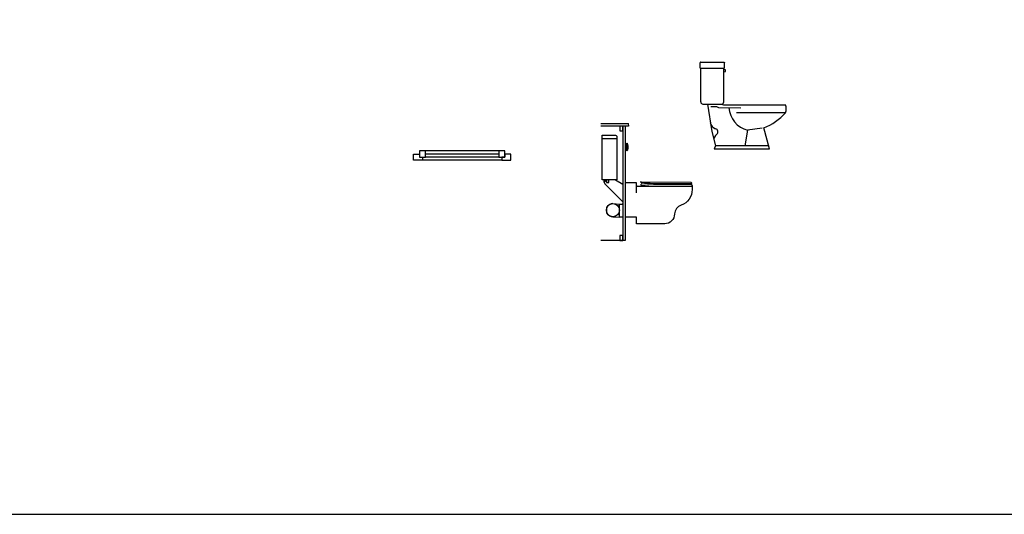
# Model space of a CAD drawing. Header units: metres. Extents: x 6502846 to 6512378, y 5892705 to 5896166.
# Tile 16 of 73: x 6503891 to 6503899, y 5894680 to 5894684. Entities that reach past the tile are written whole.
import ezdxf

# ---------------------------------------------------------------- set-up
doc = ezdxf.new("R2010")
doc.units = ezdxf.units.M
doc.header["$MEASUREMENT"] = 0
for name, color, linetype in [('A_izol_term', 190, 'Continuous'), ('A_stolarka okienna', 140, 'Continuous'), ('A_wyposażenie_sanitarne', 131, 'Continuous')]:
    doc.layers.add(name, color=color, linetype=linetype)
doc.layers.add('niedruk_powierzchnie', color=210, linetype='Continuous', plot=False)

# ---------------------------------------------------------------- blocks, each defined once
blk = doc.blocks.new('ustep2_bok')
at = {"layer": 'A_wyposażenie_sanitarne', "flags": 128}
blk.add_lwpolyline([(44366.18, -67390.67), (44388.67, -67390.67, -0.414214), (44389.07, -67391.07), (44389.07, -67392.67), (44366.18, -67392.67)], format="xyb", dxfattribs=at)
at = {"layer": 'A_wyposażenie_sanitarne'}
for points in [[(44386.23, -67392.67), (44386.23, -67486.67), (44366.18, -67486.67)], [(44384.23, -67392.67), (44384.23, -67486.67)], [(44379.48, -67403.13), (44367.48, -67403.13)], [(44370.88, -67436.72), (44370.88, -67439.05), (44372.88, -67439.05), (44372.88, -67436.72)], [(44376.21, -67456.41), (44381.68, -67456.76)]]:
    blk.add_lwpolyline(points, dxfattribs=at)
at = {"layer": 'A_wyposażenie_sanitarne', "flags": 128}
for points in [[(44384.23, -67392.67), (44381.85, -67392.67), (44381.85, -67396.65), (44384.23, -67396.65)], [(44384.23, -67482.69), (44381.85, -67482.69), (44381.85, -67486.67), (44384.23, -67486.67)]]:
    blk.add_lwpolyline(points, close=True, dxfattribs=at)
at = {"layer": 'A_wyposażenie_sanitarne', "linetype": 'Continuous'}
blk.add_lwpolyline([(44379.48, -67401.35), (44379.48, -67436.72), (44367.48, -67436.72), (44367.48, -67400.27), (44378.4, -67400.27, -0.414214)], format="xyb", close=True, dxfattribs=at)
at = {"layer": 'A_wyposażenie_sanitarne'}
blk.add_lwpolyline([(44388.03, -67413.13), (44387.53, -67413.13), (44387.53, -67406.83), (44388.03, -67406.83), (44388.53, -67408.83), (44388.53, -67411.13)], close=True, dxfattribs=at)
at = {"layer": 'A_wyposażenie_sanitarne', "linetype": 'Continuous'}
for points in [[(44367.48, -67416.64), (44367.48, -67416.17)], [(44370.88, -67438.15), (44370.18, -67438.15), (44370.18, -67436.72)], [(44378.4, -67436.72), (44384.23, -67440.52)], [(44395.57, -67441.55), (44395.57, -67439.27), (44386.23, -67439.27)]]:
    blk.add_lwpolyline(points, dxfattribs=at)
for points in [[(44384.23, -67454.77), (44369.98, -67440.41, -0.218909), (44368.95, -67438.17), (44368.95, -67436.72)], [(44368.95, -67438.17, 0.218909), (44369.98, -67440.41)], [(44399.06, -67440.5, 0.440005), (44399.58, -67441.22), (44408.77, -67441.91), (44441.24, -67441.82), (44441.24, -67441.43), (44441.22, -67444.85, -0.317717), (44432.3, -67457.71, 0.302759), (44426.71, -67464.88), (44426.71, -67464.95, -0.414214), (44418.71, -67472.95), (44395.57, -67472.95), (44395.57, -67467.48), (44386.23, -67467.48)], [(44395.57, -67447.41), (44395.57, -67441.55), (44395.91, -67441.99, 0.057618), (44397.05, -67442.12), (44441.24, -67442.12)], [(44440.03, -67438.71, -0.294753), (44440.49, -67439.02), (44440.58, -67439.17, -0.574305), (44440.05, -67440.07), (44409.17, -67440.07), (44399.55, -67439.11, -0.440005), (44399.03, -67438.39), (44399.03, -67438.36, -0.361882), (44399.64, -67437.88), (44440.04, -67438.72)], [(44441.24, -67441.43, 0.416056), (44440.46, -67440.64), (44409.4, -67440.64), (44399.67, -67440, 0.361882), (44399.07, -67440.48)], [(44384.23, -67467.48), (44381.68, -67467.48), (44381.68, -67456.76), (44383.93, -67456.76, 0.032714), (44384.23, -67456.74, 0.032714)]]:
    blk.add_lwpolyline(points, format="xyb", dxfattribs=at)
at = {"layer": 'A_wyposażenie_sanitarne'}
blk.add_lwpolyline([(44376.26, -67456.41, 1.005016), (44376.26, -67467.12), (44381.68, -67467.48)], format="xyb", dxfattribs=at)
blk.add_circle((44376.24, -67461.77), 5.36, dxfattribs=at)
blk = doc.blocks.new('ustep1_bok')
at = {"layer": 'A_wyposażenie_sanitarne', "linetype": 'Continuous'}
for points in [[(44343.81, -67517.68, 0.414214), (44343.52, -67517.97)], [(44363.65, -67517.97, 0.414214), (44363.36, -67517.68)], [(44343.52, -67522.47, 0.414214), (44343.81, -67522.76)], [(44363.36, -67522.76, 0.414214), (44363.65, -67522.47)], [(44344.15, -67550.39, 0.414214), (44345.91, -67552.15)], [(44361.25, -67552.15, 0.414214), (44363.01, -67550.39)], [(44367.29, -67555.19, 0.324178), (44382.55, -67573.65)], [(44413.78, -67559.49, 0.131588), (44413.78, -67552.87)], [(44395.98, -67571.73, 0.108093), (44413.78, -67559.49)], [(44351.98, -67567.4, 0.28653), (44356.35, -67572.42)], [(44357.41, -67576.96, 0.559391), (44356.35, -67572.42)], [(44357.41, -67576.96, 0.336147), (44355.11, -67582.4)]]:
    blk.add_lwpolyline(points, format="xyb", dxfattribs=at)
for points in [[(44343.52, -67522.47), (44343.52, -67517.97)], [(44343.81, -67517.68), (44363.36, -67517.68)], [(44363.65, -67522.47), (44363.65, -67517.97)], [(44343.81, -67522.76), (44363.36, -67522.76)], [(44344.15, -67550.39), (44344.15, -67522.76)], [(44363.01, -67550.39), (44363.01, -67522.76)], [(44363.01, -67525.85), (44364.47, -67525.46), (44364.47, -67523.98), (44363.01, -67523.59)], [(44345.91, -67552.15), (44361.25, -67552.15), (44362.67, -67552.87), (44413.78, -67552.87)], [(44349.54, -67552.15), (44353.13, -67574.62), (44356.14, -67586.48), (44355.25, -67589.01)], [(44352.34, -67554.19), (44357.04, -67554.19), (44358.73, -67555.04), (44376.97, -67555.37)], [(44413.78, -67559.49), (44373.53, -67559.49)], [(44355.25, -67589.01), (44400.58, -67589.01), (44395.99, -67571.73)], [(44394.58, -67571.93), (44382.55, -67573.65), (44380.33, -67586.48)], [(44399.91, -67586.48), (44356.14, -67586.48)]]:
    blk.add_lwpolyline(points, dxfattribs=at)

msp = doc.modelspace()

# ---------------------------------------------------------------- linework, layer by layer
at = {"layer": 'A_izol_term'}
msp.add_lwpolyline([(6503896.2961, 5894701.034), (6503896.2961, 5894696.074), (6503888.2761, 5894696.074), (6503888.2761, 5894680.134), (6503911.8762, 5894680.134), (6503911.8762, 5894696.074), (6503907.8562, 5894696.074), (6503907.8562, 5894696.694)], dxfattribs=at)
at = {"layer": 'A_stolarka okienna', "ltscale": 0.5}
for points in [[(6503894.2046, 5894683.0692), (6503894.2296, 5894683.0692), (6503894.2296, 5894683.0442), (6503894.1546, 5894683.0442), (6503894.1546, 5894683.0942), (6503894.2046, 5894683.0942)], [(6503894.2046, 5894683.1192), (6503894.2046, 5894683.0692), (6503894.2546, 5894683.0692), (6503894.2546, 5894683.1192)], [(6503894.8546, 5894683.1192), (6503894.8546, 5894683.0692), (6503894.9046, 5894683.0692), (6503894.9046, 5894683.1192)], [(6503894.9046, 5894683.0692), (6503894.8796, 5894683.0692), (6503894.8796, 5894683.0442), (6503894.9546, 5894683.0442), (6503894.9546, 5894683.0942), (6503894.9046, 5894683.0942)]]:
    msp.add_lwpolyline(points, close=True, dxfattribs=at)
for points in [[(6503894.8546, 5894683.1192), (6503894.2546, 5894683.1192)], [(6503894.8546, 5894683.0942), (6503894.2546, 5894683.0942)], [(6503894.8546, 5894683.0692), (6503894.2546, 5894683.0692)], [(6503894.8796, 5894683.0442), (6503894.2296, 5894683.0442)]]:
    msp.add_lwpolyline(points, dxfattribs=at)

# ---------------------------------------------------------------- block references
at = {"layer": 'niedruk_powierzchnie', "xscale": 0.01, "yscale": 0.01, "zscale": 0.01}
for name, p in [('ustep1_bok', (6503453.0716, 5895359.0265)), ('ustep2_bok', (6503452.0299, 5895357.2504))]:
    msp.add_blockref(name, p, dxfattribs=at)

doc.saveas('drawing.dxf')
